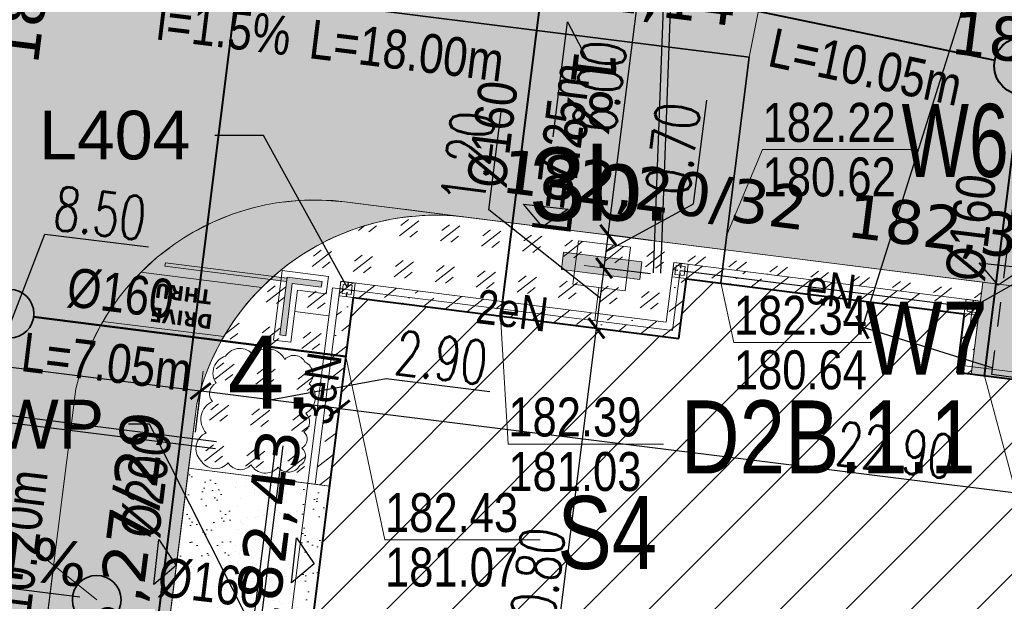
# Model space of a CAD drawing. Header units: millimetres. Extents: x 0 to 6566002, y 0 to 5716629.
# Tile 72 of 99: x 6564844 to 6564864, y 5715929 to 5715941. Entities that reach past the tile are written whole.
import ezdxf
from ezdxf import colors
from ezdxf.entities.mleader import LeaderData, LeaderLine
from ezdxf.enums import TextEntityAlignment as Align
from ezdxf.math import Vec2, Vec3

# ---------------------------------------------------------------- set-up
doc = ezdxf.new("R2010")
doc.units = ezdxf.units.MM
for name, pattern in [('ACAD_ISO04W100', [30, 24, -3, 0, -3]), ('CIĄGŁA', [0]), ('CONTINOUS', [0]), ('DASHED', [19.05, 12.7, -6.35]), ('HIDDEN', [9.525, 6.35, -3.175]), ('mapa_dcp_ost$0$L_0_03', [1, 0.5, -0.5])]:
    doc.linetypes.add(name, pattern=pattern)
for name, color, linetype, lineweight, true_color in [('!! KFC - IS-KS', 7, 'Continuous', 50, 0x753b00), ('!! KFC - IS-KS-STUDNIE', 7, 'CIĄGŁA', 35, 0x753b00), ('!! KFC - IS-KT-STUDNIE', 7, 'CIĄGŁA', 35, 0xfa7d00), ('pr_plytki dla niewidomych', 7, 'Continuous', 0, 0x7f007f)]:
    doc.layers.add(name, color=color, linetype=linetype, lineweight=lineweight, true_color=true_color)
doc.layers.add('!! KFC - IS-woda', color=160, linetype='Continuous')
doc.layers.add('E-sieci_en_txt', color=10, linetype='Continuous')
for name, color, linetype, lineweight in [('!IS-KD_OPIS', 64, 'Continuous', 13), ('!IS-KS_OPIS RZĘDNYCH ET.2', 36, 'CONTINOUS', 9), ('!IS-W-OPIS RZĘDNYCH', 160, 'Continuous', 13), ('E-rys_sieci_nn_Amrest', 10, 'Continuous', 18), ('IS-KD', 64, 'kd_LINE', 40), ('MBC_budynki', 70, 'Continuous', 40), ('MBC_krawezniki', 42, 'Continuous', 20), ('MBC_obszary', 143, 'Continuous', 5), ('MBC_opisy', 255, 'Continuous', 13), ('MBC_oprawy_zew', 12, 'Continuous', 15), ('MBC_oprawy_zew_opisy', 12, 'Continuous', 15), ('MBC_symbole', 255, 'Continuous', 13), ('MBC_szraf', 143, 'Continuous', 15), ('MBC_sztafaz', 36, 'Continuous', 15), ('MBC_sztafaz_opisy', 36, 'Continuous', 15), ('MBC_widok_cienka', 54, 'Continuous', 5), ('MBC_wymiar_ogolne', 133, 'Continuous', 13), ('pr_rzędne', 5, 'Continuous', 25), ('ps_obrzeze', 218, 'Continuous', 13), ('WZ PRZEPUSTY_nawadnianie', 150, 'Continuous', 25), ('WZ_proj_krzewy', 94, 'Continuous', 20)]:
    doc.layers.add(name, color=color, linetype=linetype, lineweight=lineweight)
doc.styles.add('Arial 5', font='arial.ttf', dxfattribs={"height": 1})
doc.styles.add('HB', font='isocpeui.ttf')
doc.styles.add('MtXpl_Arial_Narrow', font='ARIALN.TTF')
doc.styles.add('SIMPLEX', font='simplex.shx', dxfattribs={"width": 0.7})
doc.styles.get("Standard").update_dxf_attribs({"font": 'arial.ttf'})
doc.styles.add('Style-Verdana', font='verdana.ttf')
doc.styles.add('Zwykły 500', font='simplex.shx', dxfattribs={"width": 0.7, "height": 100})
doc.linetypes.add('kd_LINE', pattern='A,12.7,-5.08,["kd",HB,S=2.54,R=0,X=-3.5,Y=-1.27],-2.35', length=20.13)
doc.dimstyles.new('maadST', dxfattribs={"dimscale": 0.0075, "dimtxt": 120, "dimasz": 1, "dimexe": 0.25, "dimexo": 100, "dimgap": 15, "dimtad": 1, "dimrnd": 0.1, "dimzin": 0, "dimdsep": 46, "dimtxsty": 'SIMPLEX', "dimblk": 'MaadTick', "dimcen": 0, "dimdle": 0.2, "dimclrd": 256, "dimclre": 256, "dimclrt": 256, "dimadec": 0, "dimazin": 0, "dimtfac": 1, "dimtmove": 1, "dimatfit": 3, "dimldrblk": 'INTEGRAL', "dimfxl": 1, "dimtolj": 1, "dimtzin": 0, "dimarcsym": 0})
pattern_1 = [(217.5, (0, 0), (0.01600031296, -0.48941323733), [0, -0.38608, 0, -0.4318, 0, -0.41275]), (187.5, (0, 0), (-0.44952328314, -0.71682510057), [0, -0.20828, 0, -0.34798, 0, -0.13335]), (147.5, (0.3124, -4e-17), (-0.790992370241, -0.001437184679), [0, -0.127, 0, -0.4572, 0, -0.5969]), (137.5, (0.3124, -4e-17), (-0.76355645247, -0.222929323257), [0, -0.0635, 0, -0.29972, 0, -0.3429])]
pattern_2 = [(217.8154, (6564851.5972, 5715920.57143), (-0.841866, 0.1061225), [0.5, -0.7]), (217.8154, (6564851.38676, 5715920.59797), (-0.841866, 0.1061225), [0.2, -1]), (217.8154, (6564851.5707, 5715920.36097), (-0.841866, 0.1061225), [0.2, -1])]

# ---------------------------------------------------------------- blocks, each defined once
blk = doc.blocks.new('L404 Inground LED')
at = {"color": 0}
for points in [[(-41.25, -41.25), (0, -41.25), (0, 0), (-41.25, 0)], [(-33.75, -33.75), (-7.5, -33.75), (-7.5, -7.5), (-33.75, -7.5)]]:
    blk.add_lwpolyline(points, close=True, dxfattribs=at)
at = {"layer": 'Defpoints', "linetype": 'ACAD_ISO04W100', "ltscale": 0.1}
for p, q in [((-40.95, -20.625), (-0.3, -20.625)), ((-20.625, -0.3), (-20.625, -40.95))]:
    blk.add_line(p, q, dxfattribs=at)
blk = doc.blocks.new('A$C7C944D28')
at = {"lineweight": -2}
h = blk.add_hatch(color=0, dxfattribs=at)
h.paths.add_polyline_path([(-1.1, -0.1), (-1.1, -0.2), (-0.2, -0.2), (-0.2, -0.7), (-0.1, -0.7), (-0.1, -0.1)])
h.paths.add_polyline_path([(-0.18, -0.1), (-0.12, -0.1), (-0.12, 2), (-0.18, 2)])
at = {"color": 0, "lineweight": -2}
for points in [[(-0.18, -0.1), (-0.12, -0.1), (-0.12, 2), (-0.18, 2)], [(-1.1, -0.1), (-1.1, -0.2), (-0.2, -0.2), (-0.2, -0.7), (-0.1, -0.7), (-0.1, -0.1)]]:
    blk.add_lwpolyline(points, close=True, dxfattribs=at)
at = {"color": 0, "linetype": 'HIDDEN', "lineweight": -2, "ltscale": 0.8}
blk.add_lwpolyline([(-1.2, 0), (-1.2, -0.3), (-0.3, -0.3), (-0.3, -0.8), (0, -0.8), (0, 0), (-1.2, 0)], dxfattribs=at)
blk = doc.blocks.new('A$C49D04D99')
at = {"lineweight": -2}
h = blk.add_hatch(color=0, dxfattribs=at)
h.paths.add_polyline_path([(-0.45, -0.093), (0.45, -0.093), (0.45, 0.107), (-0.45, 0.107)])
edge = h.paths.add_edge_path(flags=16)
edge.add_arc((0, 0.007), 0.02, 0, 360)
at = {"color": 0, "linetype": 'HIDDEN', "lineweight": -2, "ltscale": 0.8}
blk.add_lwpolyline([(-0.3, -0.243), (0.3, -0.243), (0.3, 0.257), (-0.3, 0.257)], close=True, dxfattribs=at)
at = {"color": 0, "lineweight": -2}
blk.add_lwpolyline([(-0.45, -0.093), (0.45, -0.093), (0.45, 0.107), (-0.45, 0.107)], close=True, dxfattribs=at)
at = {"color": 0}
blk.add_circle((0, 0.007), 0.02, dxfattribs=at)
blk = doc.blocks.new('_None')
blk = doc.blocks.new('MaadTick')
at = {"color": 0}
blk.add_line((0, -54.8), (0, 54.8), dxfattribs=at)
at = {"color": 0, "const_width": 7.5}
blk.add_lwpolyline([(25, 25), (-25, -25)], dxfattribs=at)
blk = doc.blocks.new('*D48')
at = {"layer": 'Defpoints', "color": 0, "transparency": 16777216}
for p in [(6564850.589, 5715935.202), (6564873.283, 5715932.372), (6564873, 5715930.097)]:
    blk.add_point(p, dxfattribs=at)
at = {"layer": 'MBC_wymiar_ogolne', "lineweight": -2, "transparency": 16777216}
for p, q in [((6564850.496, 5715934.458), (6564850.305, 5715932.925)), ((6564850.313, 5715932.926), (6564872.992, 5715930.098)), ((6564873.191, 5715931.628), (6564872.999, 5715930.095))]:
    blk.add_line(p, q, dxfattribs=at)
at = {"layer": 'MBC_wymiar_ogolne', "lineweight": -2, "transparency": 16777216, "xscale": 0.0075, "yscale": 0.0075, "zscale": 0.0075}
for p, rotation in [((6564850.305, 5715932.927), 172.8905592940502), ((6564873, 5715930.097), 352.8905592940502)]:
    blk.add_blockref('MaadTick', p, dxfattribs=dict(at, rotation=rotation))
at = {"layer": 'MBC_wymiar_ogolne', "transparency": 16777216, "insert": (6564861.722, 5715932.07), "char_height": 0.9, "attachment_point": 5, "rotation": 352.8906, "style": 'SIMPLEX'}
blk.add_mtext('\\A1;22.90', dxfattribs=at)
blk = doc.blocks.new('_Integral')
at = {"color": 0, "linetype": 'ByBlock', "lineweight": -2}
for centre, start, end in [((0.4, -0.1), 102, 168), ((-0.4, 0.1), 282, 348)]:
    blk.add_arc(centre, 0.454, start, end, dxfattribs=at)
blk = doc.blocks.new('*D58')
at = {"layer": 'Defpoints', "color": 0, "transparency": 16777216}
for p in [(6564855.581, 5715934.573), (6564857.276, 5715934.359), (6564852.131, 5715924.082)]:
    blk.add_point(p, dxfattribs=at)
at = {"layer": 'MBC_wymiar_ogolne', "lineweight": -2, "transparency": 16777216}
for p, q in [((6564854.227, 5715923.826), (6564855.58, 5715934.566)), ((6564856.532, 5715934.453), (6564855.579, 5715934.573)), ((6564852.875, 5715923.989), (6564854.227, 5715923.818))]:
    blk.add_line(p, q, dxfattribs=at)
at = {"layer": 'MBC_wymiar_ogolne', "lineweight": -2, "transparency": 16777216, "xscale": 0.0075, "yscale": 0.0075, "zscale": 0.0075}
for p, rotation in [((6564855.581, 5715934.573), 82.81540142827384), ((6564854.226, 5715923.818), 262.8154014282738)]:
    blk.add_blockref('MaadTick', p, dxfattribs=dict(at, rotation=rotation))
at = {"layer": 'MBC_wymiar_ogolne', "transparency": 16777216, "insert": (6564854.345, 5715929.266), "char_height": 0.9, "attachment_point": 5, "rotation": 82.8154, "style": 'SIMPLEX'}
blk.add_mtext('\\A1;10.80', dxfattribs=at)
blk = doc.blocks.new('*D59')
at = {"layer": 'Defpoints', "color": 0, "transparency": 16777216}
for p in [(6564855.737, 5715935.808), (6564857.432, 5715935.594), (6564857.276, 5715934.359)]:
    blk.add_point(p, dxfattribs=at)
at = {"layer": 'MBC_wymiar_ogolne', "lineweight": -2, "transparency": 16777216}
for p, q in [((6564853.373, 5715937.007), (6564853.627, 5715939.016)), ((6564855.659, 5715935.19), (6564853.373, 5715937.007)), ((6564855.582, 5715934.581), (6564855.736, 5715935.8)), ((6564856.688, 5715935.688), (6564855.735, 5715935.808)), ((6564856.532, 5715934.453), (6564855.579, 5715934.573))]:
    blk.add_line(p, q, dxfattribs=at)
at = {"layer": 'MBC_wymiar_ogolne', "lineweight": -2, "transparency": 16777216, "xscale": 0.0075, "yscale": 0.0075, "zscale": 0.0075}
for p, rotation in [((6564855.737, 5715935.808), 82.81540142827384), ((6564855.581, 5715934.573), 262.8154014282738)]:
    blk.add_blockref('MaadTick', p, dxfattribs=dict(at, rotation=rotation))
at = {"layer": 'MBC_wymiar_ogolne', "transparency": 16777216, "insert": (6564852.942, 5715938.082), "char_height": 0.9, "attachment_point": 5, "rotation": 82.8154, "style": 'SIMPLEX'}
blk.add_mtext('\\A1;1.20', dxfattribs=at)
blk = doc.blocks.new('*D60')
at = {"layer": 'Defpoints', "color": 0, "transparency": 16777216}
for p in [(6564855.823, 5715936.488), (6564857.435, 5715936.285), (6564857.432, 5715935.594)]:
    blk.add_point(p, dxfattribs=at)
at = {"layer": 'MBC_wymiar_ogolne', "lineweight": -2, "transparency": 16777216}
for p, q in [((6564857.577, 5715937.126), (6564857.846, 5715939.255)), ((6564855.78, 5715936.148), (6564857.577, 5715937.126)), ((6564855.738, 5715935.815), (6564855.822, 5715936.481)), ((6564856.691, 5715936.378), (6564855.821, 5715936.488)), ((6564856.688, 5715935.688), (6564855.735, 5715935.808))]:
    blk.add_line(p, q, dxfattribs=at)
at = {"layer": 'MBC_wymiar_ogolne', "lineweight": -2, "transparency": 16777216, "xscale": 0.0075, "yscale": 0.0075, "zscale": 0.0075}
for p, rotation in [((6564855.823, 5715936.488), 82.81540142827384), ((6564855.737, 5715935.808), 262.8154014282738)]:
    blk.add_blockref('MaadTick', p, dxfattribs=dict(at, rotation=rotation))
at = {"layer": 'MBC_wymiar_ogolne', "transparency": 16777216, "insert": (6564857.153, 5715938.261), "char_height": 0.9, "attachment_point": 5, "rotation": 82.8154, "style": 'SIMPLEX'}
blk.add_mtext('\\A1;0.70', dxfattribs=at)
blk = doc.blocks.new('*D61')
at = {"layer": 'Defpoints', "color": 0, "transparency": 16777216}
for p in [(6564855.133, 5715942.622), (6564856.573, 5715942.441), (6564857.435, 5715936.285)]:
    blk.add_point(p, dxfattribs=at)
at = {"layer": 'MBC_wymiar_ogolne', "lineweight": -2, "transparency": 16777216}
for p, q in [((6564855.824, 5715936.495), (6564856.572, 5715942.433)), ((6564855.877, 5715942.529), (6564856.575, 5715942.441)), ((6564856.691, 5715936.378), (6564855.821, 5715936.488))]:
    blk.add_line(p, q, dxfattribs=at)
at = {"layer": 'MBC_wymiar_ogolne', "lineweight": -2, "transparency": 16777216, "xscale": 0.0075, "yscale": 0.0075, "zscale": 0.0075}
for p, rotation in [((6564856.573, 5715942.441), 82.81540142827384), ((6564855.823, 5715936.488), 262.8154014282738)]:
    blk.add_blockref('MaadTick', p, dxfattribs=dict(at, rotation=rotation))
at = {"layer": 'MBC_wymiar_ogolne', "transparency": 16777216, "insert": (6564855.64, 5715939.535), "char_height": 0.9, "attachment_point": 5, "rotation": 82.8154, "style": 'SIMPLEX'}
blk.add_mtext('\\A1;6.00', dxfattribs=at)
blk = doc.blocks.new('*D75')
at = {"layer": 'Defpoints', "color": 0, "transparency": 16777216}
for p in [(6564850.589, 5715935.202), (6564847.452, 5715933.283), (6564847.254, 5715931.692)]:
    blk.add_point(p, dxfattribs=at)
at = {"layer": 'MBC_wymiar_ogolne', "lineweight": -2, "transparency": 16777216}
for p, q in [((6564850.496, 5715934.458), (6564850.305, 5715932.925)), ((6564848.879, 5715933.105), (6564851.263, 5715933.542)), ((6564851.263, 5715933.542), (6564853.392, 5715933.276)), ((6564847.347, 5715932.436), (6564847.452, 5715933.285)), ((6564850.298, 5715932.928), (6564847.46, 5715933.282))]:
    blk.add_line(p, q, dxfattribs=at)
at = {"layer": 'MBC_wymiar_ogolne', "lineweight": -2, "transparency": 16777216, "xscale": 0.0075, "yscale": 0.0075, "zscale": 0.0075}
for p, rotation in [((6564847.452, 5715933.283), 172.8905592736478), ((6564850.305, 5715932.927), 352.8905592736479)]:
    blk.add_blockref('MaadTick', p, dxfattribs=dict(at, rotation=rotation))
at = {"layer": 'MBC_wymiar_ogolne', "transparency": 16777216, "insert": (6564852.397, 5715933.967), "char_height": 0.9, "attachment_point": 5, "rotation": 352.8906, "style": 'SIMPLEX'}
blk.add_mtext('\\A1;2.90', dxfattribs=at)
blk = doc.blocks.new('*D76')
at = {"layer": 'Defpoints', "color": 0, "transparency": 16777216}
for p in [(6564838.969, 5715934.341), (6564838.868, 5715933.53), (6564847.254, 5715931.692)]:
    blk.add_point(p, dxfattribs=at)
at = {"layer": 'MBC_wymiar_ogolne', "lineweight": -2, "transparency": 16777216}
for p, q in [((6564843.211, 5715933.812), (6564844.254, 5715936.507)), ((6564844.254, 5715936.507), (6564846.382, 5715936.242)), ((6564838.961, 5715934.275), (6564838.969, 5715934.343)), ((6564847.445, 5715933.284), (6564838.977, 5715934.34)), ((6564847.347, 5715932.436), (6564847.452, 5715933.285))]:
    blk.add_line(p, q, dxfattribs=at)
at = {"layer": 'MBC_wymiar_ogolne', "lineweight": -2, "transparency": 16777216, "xscale": 0.0075, "yscale": 0.0075, "zscale": 0.0075}
for p, rotation in [((6564838.969, 5715934.341), 172.8905592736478), ((6564847.452, 5715933.283), 352.8905592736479)]:
    blk.add_blockref('MaadTick', p, dxfattribs=dict(at, rotation=rotation))
at = {"layer": 'MBC_wymiar_ogolne', "transparency": 16777216, "insert": (6564845.388, 5715936.933), "char_height": 0.9, "attachment_point": 5, "rotation": 352.8906, "style": 'SIMPLEX'}
blk.add_mtext('\\A1;8.50', dxfattribs=at)
blk = doc.blocks.new('*D99')
at = {"layer": 'Defpoints', "color": 0, "transparency": 16777216}
for p in [(6564877.88, 5715976.29), (6564861.043, 5715934.595), (6564864.443, 5715933.527)]:
    blk.add_point(p, dxfattribs=at)
at = {"layer": 'MBC_wymiar_ogolne', "lineweight": -2, "transparency": 16777216}
for p, q in [((6564874.477, 5715977.351), (6564861.045, 5715934.602)), ((6564877.164, 5715976.515), (6564874.477, 5715977.359)), ((6564863.728, 5715933.751), (6564861.041, 5715934.596))]:
    blk.add_line(p, q, dxfattribs=at)
at = {"layer": 'MBC_wymiar_ogolne', "lineweight": -2, "transparency": 16777216, "xscale": 0.0075, "yscale": 0.0075, "zscale": 0.0075}
for p, rotation in [((6564874.479, 5715977.359), 72.5568132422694), ((6564861.043, 5715934.595), 252.5568132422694)]:
    blk.add_blockref('MaadTick', p, dxfattribs=dict(at, rotation=rotation))
at = {"layer": 'MBC_wymiar_ogolne', "transparency": 16777216, "insert": (6564867.224, 5715956.145), "char_height": 0.9, "attachment_point": 5, "rotation": 72.5568, "style": 'SIMPLEX'}
blk.add_mtext('\\A1;44.80', dxfattribs=at)

msp = doc.modelspace()

# ---------------------------------------------------------------- hatches: boundary and pattern name
at = {"layer": 'MBC_szraf'}
h = msp.add_hatch(dxfattribs=at)
h.set_pattern_fill('GOST_GLASS', color=64, scale=0.1, angle=180)
h.set_pattern_definition(pattern_2)
h.paths.add_polyline_path([(6564879.763, 5715911.175), (6564879.481, 5715908.937), (6564891.437, 5715909.385), (6564891.628, 5715911), (6564886.668, 5715911.625), (6564886.504, 5715910.325)])
h.paths.add_polyline_path([(6564846.159, 5715915.411), (6564845.659, 5715911.442), (6564868.704, 5715908.537), (6564877.253, 5715908.854), (6564877.58, 5715911.45)])
edge = h.paths.add_edge_path()
edge.add_line((6564839.417, 5715917.894), (6564837.249, 5715920.687))
edge.add_line((6564837.249, 5715920.687), (6564839.5, 5715938.545))
edge.add_line((6564839.5, 5715938.545), (6564842.293, 5715940.713))
edge.add_line((6564842.293, 5715940.713), (6564843.356, 5715949.146))
edge.add_line((6564843.356, 5715949.146), (6564840.213, 5715949.543))
edge.add_arc((6564851.909, 5715940.301), 14.906, 141.6866, 144.249)
edge.add_line((6564839.811, 5715949.011), (6564835.241, 5715912.756))
edge.add_line((6564835.241, 5715912.756), (6564838.714, 5715912.318))
edge.add_line((6564838.714, 5715912.318), (6564839.417, 5715917.894))
edge = h.paths.add_edge_path()
edge.add_line((6564855.758, 5715947.583), (6564855.133, 5715942.622))
edge.add_arc((6564855.758, 5715947.583), 5, 262.8154, 352.8154)
edge.add_line((6564860.719, 5715946.958), (6564855.758, 5715947.583))
edge = h.paths.add_edge_path()
edge.add_arc((6564856.033, 5715949.766), 5, 13.9156, 82.8154)
edge.add_line((6564856.659, 5715954.727), (6564853.848, 5715955.081))
edge.add_arc((6564851.909, 5715940.301), 14.906, 82.5263, 121.066)
edge.add_line((6564844.217, 5715953.07), (6564860.887, 5715950.968))
at = {"layer": 'MBC_szraf', "true_color": 0x636466, "transparency": 33554687}
h = msp.add_hatch(dxfattribs=at)
h.set_pattern_fill('DOTS', color=251, scale=0.3)
edge = h.paths.add_edge_path()
edge.add_line((6564890.021, 5715938.225), (6564890.646, 5715943.185))
edge.add_line((6564890.646, 5715943.185), (6564890.921, 5715945.368))
edge.add_arc((6564895.882, 5715944.743), 5, 82.8154, 172.8154, ccw=False)
edge.add_line((6564896.507, 5715949.703), (6564887.889, 5715950.79))
edge.add_arc((6564887.82, 5715950.295), 0.5, -29.8834, 82.0755, ccw=False)
edge.add_arc((6564895.911, 5715944.735), 9.319, 145.2621, 172.7932)
edge.add_line((6564886.666, 5715945.904), (6564886.391, 5715943.722))
edge.add_arc((6564881.43, 5715944.347), 5, 262.8154, 352.8154, ccw=False)
edge.add_line((6564880.805, 5715939.386), (6564866.716, 5715941.162))
edge.add_line((6564866.716, 5715941.162), (6564864.335, 5715941.462))
edge.add_line((6564864.335, 5715941.462), (6564865.235, 5715948.606))
edge.add_arc((6564856.033, 5715949.766), 9.275, 352.8154, 380.2166)
edge.add_arc((6564865.206, 5715953.144), 0.5, 82.7802, 200.2166, ccw=False)
edge.add_line((6564865.269, 5715953.64), (6564856.659, 5715954.727))
edge.add_arc((6564856.033, 5715949.766), 5, -7.1846, 82.8154, ccw=False)
edge.add_line((6564860.994, 5715949.141), (6564860.719, 5715946.958))
edge.add_arc((6564855.758, 5715947.583), 5, 262.8154, 352.8154, ccw=False)
edge.add_line((6564855.133, 5715942.622), (6564842.731, 5715944.186))
edge.add_line((6564842.731, 5715944.186), (6564842.293, 5715940.713))
edge.add_line((6564842.293, 5715940.713), (6564839.417, 5715917.894))
edge.add_line((6564839.417, 5715917.894), (6564839.214, 5715916.287))
edge.add_line((6564839.214, 5715916.287), (6564846.159, 5715915.411))
edge.add_line((6564846.159, 5715915.411), (6564877.58, 5715911.45))
edge.add_line((6564877.58, 5715911.45), (6564879.763, 5715911.175))
edge.add_line((6564879.763, 5715911.175), (6564886.504, 5715910.325))
edge.add_line((6564886.504, 5715910.325), (6564886.668, 5715911.625))
edge.add_line((6564886.668, 5715911.625), (6564887.918, 5715921.547))
edge.add_line((6564887.918, 5715921.547), (6564888.031, 5715922.439))
edge.add_line((6564888.031, 5715922.439), (6564888.343, 5715924.92))
edge.add_line((6564888.343, 5715924.92), (6564888.457, 5715925.823))
edge.add_line((6564888.457, 5715925.823), (6564890.021, 5715938.225))
edge = h.paths.add_edge_path(flags=16)
edge.add_line((6564877.569, 5715933.747), (6564850.414, 5715937.17))
edge.add_arc((6564849.801, 5715932.158), 5.049, 83.0282, 166.577)
edge.add_line((6564844.89, 5715933.33), (6564844.062, 5715926.762))
edge.add_arc((6564851.503, 5715925.824), 7.5, 172.8154, 262.8154)
edge.add_line((6564850.565, 5715918.383), (6564876.53, 5715915.11))
edge.add_arc((6564877.155, 5715920.071), 5, 262.8154, 352.8154)
edge.add_line((6564882.116, 5715919.446), (6564883.257, 5715928.494))
edge.add_arc((6564878.209, 5715928.577), 5.049, 359.0538, 442.6026)
edge.add_arc((6564856.328, 5715760.048), 174.992, 82.60258, 83.02822)
edge = h.paths.add_edge_path()
edge.add_line((6564900.184, 5715949.24), (6564899.872, 5715946.76))
edge.add_arc((6564897.391, 5715947.072), 2.5, 352.8154, 442.8133)
edge.add_line((6564897.704, 5715949.553), (6564900.184, 5715949.24))
at = {"layer": 'MBC_szraf', "transparency": 33554559}
h = msp.add_hatch(dxfattribs=at)
h.set_pattern_fill('AR-SAND', color=210, scale=0.01, angle=180)
h.set_pattern_definition(pattern_1)
h.paths.add_polyline_path([(6564881.43, 5715944.347), (6564867.143, 5715946.148), (6564866.518, 5715941.187), (6564880.805, 5715939.386)])
h.paths.add_polyline_path([(6564842.293, 5715940.713), (6564839.5, 5715938.545), (6564837.249, 5715920.687), (6564839.417, 5715917.894)])
h.paths.add_polyline_path([(6564855.758, 5715947.583), (6564843.356, 5715949.146), (6564842.731, 5715944.186), (6564855.133, 5715942.622)])
edge = h.paths.add_edge_path()
edge.add_line((6564852.894, 5715936.857), (6564850.414, 5715937.17))
edge.add_arc((6564849.801, 5715932.158), 5.049, 83.0282, 166.577)
edge.add_line((6564844.89, 5715933.33), (6564844.062, 5715926.762))
edge.add_arc((6564851.503, 5715925.824), 7.5, 172.8154, 262.8154)
edge.add_line((6564850.565, 5715918.383), (6564873.97, 5715915.433))
edge.add_line((6564873.97, 5715915.433), (6564871.803, 5715918.226))
edge.add_line((6564871.803, 5715918.226), (6564850.878, 5715920.864))
edge.add_arc((6564851.503, 5715925.824), 5, 172.8154, 262.8154, ccw=False)
edge.add_line((6564846.543, 5715926.45), (6564847.371, 5715933.018))
edge.add_arc((6564852.281, 5715931.846), 5.049, 83.0282, 166.577, ccw=False)
at = {"layer": 'MBC_szraf'}
h = msp.add_hatch(dxfattribs=at)
h.set_pattern_fill('GOST_GLASS', color=64, scale=0.1, angle=180)
h.set_pattern_definition(pattern_2)
edge = h.paths.add_edge_path()
edge.add_line((6564846.616, 5715924.767), (6564848.935, 5715924.475))
edge.add_line((6564848.935, 5715924.475), (6564849.391, 5715928.096))
edge.add_line((6564849.391, 5715928.096), (6564846.792, 5715928.424))
edge.add_line((6564846.792, 5715928.424), (6564846.543, 5715926.45))
edge.add_arc((6564851.503, 5715925.824), 5, 172.8154, 192.2056)
edge = h.paths.add_edge_path()
edge.add_line((6564850.329, 5715935.538), (6564849.804, 5715931.371))
edge.add_line((6564849.804, 5715931.371), (6564847.204, 5715931.698))
edge.add_line((6564847.204, 5715931.698), (6564847.371, 5715933.018))
edge.add_arc((6564852.281, 5715931.846), 5.049, 129.1148, 166.577, ccw=False)
edge.add_arc((6564852.281, 5715931.846), 5.049, 83.0282, 129.1148, ccw=False)
edge.add_line((6564852.894, 5715936.857), (6564863.515, 5715935.518))
edge.add_line((6564863.515, 5715935.518), (6564863.466, 5715935.131))
edge.add_line((6564863.466, 5715935.131), (6564857.171, 5715935.925))
edge.add_line((6564857.171, 5715935.925), (6564857.016, 5715934.695))
edge.add_line((6564857.016, 5715934.695), (6564850.329, 5715935.538))
edge = h.paths.add_edge_path()
edge.add_arc((6564878.209, 5715928.577), 5.049, -0.9462, 82.6026, ccw=False)
edge.add_line((6564883.257, 5715928.494), (6564882.893, 5715925.607))
edge.add_line((6564882.893, 5715925.607), (6564881.404, 5715925.795))
edge.add_line((6564881.404, 5715925.795), (6564882.099, 5715931.301))
edge.add_line((6564882.099, 5715931.301), (6564877.336, 5715931.901))
edge.add_line((6564877.336, 5715931.901), (6564877.569, 5715933.747))
edge.add_line((6564877.569, 5715933.747), (6564878.859, 5715933.584))
edge = h.paths.add_edge_path()
edge.add_line((6564882.58, 5715923.127), (6564881.092, 5715923.314))
edge.add_line((6564881.092, 5715923.314), (6564880.181, 5715916.091))
edge.add_arc((6564877.155, 5715920.071), 5, 307.2424, 352.8154)
edge.add_line((6564882.116, 5715919.446), (6564882.58, 5715923.127))
edge = h.paths.add_edge_path()
edge.add_line((6564878.047, 5715915.151), (6564878.488, 5715918.653))
edge.add_line((6564878.488, 5715918.653), (6564874.44, 5715919.163))
edge.add_line((6564874.44, 5715919.163), (6564873.97, 5715915.433))
edge.add_line((6564873.97, 5715915.433), (6564876.53, 5715915.11))
edge.add_arc((6564877.155, 5715920.071), 5, 262.8154, 280.273)
at = {"layer": 'MBC_szraf', "true_color": 0xeba733}
h = msp.add_hatch(dxfattribs=at)
h.set_pattern_fill('ANSI36', color=40, scale=0.1, angle=180)
h.set_pattern_definition([(217.8154, (6564846.9008, 5715812.4801), (-0.2442729, -0.5914864), [0.79375, -0.15875, 0, -0.15875])])
h.paths.add_polyline_path([(6564863.466, 5715935.131), (6564863.278, 5715933.633), (6564862.98, 5715933.671), (6564863.131, 5715934.871), (6564857.431, 5715935.59), (6564857.276, 5715934.359), (6564850.589, 5715935.202), (6564850.101, 5715931.333), (6564849.804, 5715931.371), (6564850.329, 5715935.538), (6564857.016, 5715934.695), (6564857.171, 5715935.925)])
at = {"layer": 'MBC_szraf'}
h = msp.add_hatch(dxfattribs=at)
h.set_pattern_fill('ANSI31', color=251, scale=0.3, angle=180)
h.paths.add_polyline_path([(6564857.276, 5715934.359), (6564857.431, 5715935.59), (6564863.131, 5715934.871), (6564862.98, 5715933.671), (6564873.283, 5715932.372), (6564871.542, 5715918.561), (6564851.749, 5715921.056), (6564852.131, 5715924.082), (6564849.233, 5715924.447), (6564850.589, 5715935.202)])
h = msp.add_hatch(dxfattribs=at)
h.set_pattern_fill('AR-SAND', color=12, scale=0.01, angle=180)
h.set_pattern_definition([(210.3154, (6564851.59722, 5715920.57143), (-0.0453345, -0.4875716), [0, -0.38608, 0, -0.4318, 0, -0.41275]), (180.3154, (6564851.5972, 5715920.57143), (-0.535645, -0.654977), [0, -0.20828, 0, -0.34798, 0, -0.13335]), (140.3154, (6564851.9072, 5715920.53236), (-0.7849615, 0.097501), [0, -0.127, 0, -0.4572, 0, -0.5969]), (130.3154, (6564851.9072, 5715920.53236), (-0.785442, -0.125684), [0, -0.0635, 0, -0.29972, 0, -0.3429])])
edge = h.paths.add_edge_path()
edge.add_line((6564877.569, 5715933.747), (6564863.515, 5715935.518))
edge.add_line((6564863.515, 5715935.518), (6564863.278, 5715933.633))
edge.add_line((6564863.278, 5715933.633), (6564865.974, 5715933.293))
edge.add_line((6564865.974, 5715933.293), (6564866.011, 5715933.591))
edge.add_line((6564866.011, 5715933.591), (6564873.619, 5715932.632))
edge.add_line((6564873.619, 5715932.632), (6564872.954, 5715927.364))
edge.add_line((6564872.954, 5715927.364), (6564872.657, 5715927.401))
edge.add_line((6564872.657, 5715927.401), (6564872.344, 5715924.921))
edge.add_line((6564872.344, 5715924.921), (6564872.642, 5715924.883))
edge.add_line((6564872.642, 5715924.883), (6564871.803, 5715918.226))
edge.add_line((6564871.803, 5715918.226), (6564873.97, 5715915.433))
edge.add_line((6564873.97, 5715915.433), (6564874.44, 5715919.163))
edge.add_line((6564874.44, 5715919.163), (6564878.488, 5715918.653))
edge.add_line((6564878.488, 5715918.653), (6564878.047, 5715915.151))
edge.add_arc((6564877.155, 5715920.071), 5, 280.273, 307.2424)
edge.add_line((6564880.181, 5715916.091), (6564881.092, 5715923.314))
edge.add_line((6564881.092, 5715923.314), (6564882.58, 5715923.127))
edge.add_line((6564882.58, 5715923.127), (6564882.893, 5715925.607))
edge.add_line((6564882.893, 5715925.607), (6564881.404, 5715925.795))
edge.add_line((6564881.404, 5715925.795), (6564882.099, 5715931.301))
edge.add_line((6564882.099, 5715931.301), (6564877.336, 5715931.901))
edge.add_line((6564877.336, 5715931.901), (6564877.569, 5715933.747))
at = {"layer": 'MBC_szraf', "transparency": 33554559}
h = msp.add_hatch(dxfattribs=at)
h.set_pattern_fill('AR-SAND', color=210, scale=0.01, angle=180)
h.set_pattern_definition(pattern_1)
h.paths.add_polyline_path([(6564847.204, 5715931.698), (6564850.101, 5715931.333), (6564849.689, 5715928.059), (6564846.792, 5715928.424)])

# ---------------------------------------------------------------- linework, layer by layer
at = {"layer": '!! KFC - IS-KS', "ltscale": 1.9}
msp.add_lwpolyline([(6564844.022, 5715934.808), (6564850.437, 5715933.992)], dxfattribs=at)
at = {"layer": '!! KFC - IS-KS-STUDNIE', "ltscale": 1.9}
msp.add_circle((6564843.526, 5715934.871), 0.5, dxfattribs=at)
at = {"layer": '!! KFC - IS-KT-STUDNIE', "ltscale": 1.9}
msp.add_circle((6564845.317, 5715928.996), 0.5, dxfattribs=at)
at = {"layer": '!! KFC - IS-woda', "lineweight": 35}
for p in [(6564840.865, 5715942.39), (6564858.136, 5715935.511)]:
    msp.add_line(p, (6564858.72, 5715940.141), dxfattribs=at)
at = {"layer": '!IS-KD_OPIS'}
for points in [[(6564853.608, 5715934.822), (6564853.771, 5715932.191), (6564856.957, 5715932.191)], [(6564863.55, 5715933.599), (6564864.249, 5715930.991), (6564867.435, 5715930.991)]]:
    msp.add_lwpolyline(points, dxfattribs=at)
at = {"layer": '!IS-KS_OPIS RZĘDNYCH ET.2'}
for points in [[(6564845.317, 5715928.996), (6564835.874, 5715936.561), (6564832.688, 5715936.561)], [(6564850.437, 5715933.992), (6564851.238, 5715930.228), (6564854.424, 5715930.228)]]:
    msp.add_lwpolyline(points, dxfattribs=at)
at = {"layer": '!IS-W-OPIS RZĘDNYCH'}
for points in [[(6564858.72, 5715940.141), (6564859.171, 5715942.396), (6564862.357, 5715942.396)], [(6564858.26, 5715936.494), (6564858.994, 5715938.241), (6564862.18, 5715938.241)], [(6564858.136, 5715935.511), (6564858.403, 5715934.279), (6564861.229, 5715934.279)]]:
    msp.add_lwpolyline(points, dxfattribs=at)
at = {"layer": 'E-rys_sieci_nn_Amrest'}
for p, q in [((6564857.299, 5715935.76), (6564857.144, 5715934.525)), ((6564863.301, 5715935.003), (6564857.299, 5715935.76)), ((6564848.563, 5715922.737), (6564850.16, 5715935.405)), ((6564850.16, 5715935.405), (6564857.144, 5715934.525)), ((6564855.633, 5715935.41), (6564855.546, 5715934.726)), ((6564849.383, 5715934.92), (6564850.088, 5715934.831)), ((6564863.301, 5715935.003), (6564863.15, 5715933.803)), ((6564873.453, 5715932.504), (6564863.15, 5715933.803))]:
    msp.add_line(p, q, dxfattribs=at)
at = {"layer": 'IS-KD', "linetype": 'ByBlock', "ltscale": 0.3}
for p, q in [((6564855.106, 5715941.874), (6564863.763, 5715940.081)), ((6564863.55, 5715933.599), (6564864.274, 5715939.348, 0))]:
    msp.add_line(p, q, dxfattribs=at)
for points in [[(6564845.205, 5715917.607), (6564848.276, 5715942.173)], [(6564853.615, 5715934.821), (6564854.444, 5715941.4)]]:
    msp.add_lwpolyline(points, dxfattribs=at)
msp.add_circle((6564864.351, 5715939.959), 0.6, dxfattribs=at)
at = {"layer": 'MBC_budynki'}
msp.add_lwpolyline([(6564857.276, 5715934.359), (6564857.431, 5715935.59), (6564863.131, 5715934.871), (6564862.98, 5715933.671), (6564873.283, 5715932.372), (6564871.542, 5715918.561), (6564851.749, 5715921.056), (6564852.131, 5715924.082), (6564849.233, 5715924.447), (6564850.589, 5715935.202)], close=True, dxfattribs=at)
at = {"layer": 'MBC_krawezniki', "color": 160, "linetype": 'DASHED', "ltscale": 0.1}
msp.add_lwpolyline([(6564852.894, 5715936.857), (6564850.414, 5715937.17, 0.381607), (6564844.89, 5715933.33), (6564844.062, 5715926.762, 0.414214), (6564850.565, 5715918.383), (6564873.97, 5715915.433)], format="xyb", dxfattribs=at)
at = {"layer": 'MBC_krawezniki'}
msp.add_lwpolyline([(6564863.515, 5715935.518), (6564852.894, 5715936.857, 0.381607), (6564847.371, 5715933.018), (6564847.204, 5715931.698)], format="xyb", dxfattribs=at)
at = {"layer": 'MBC_krawezniki', "color": 132, "true_color": 0x00cccc}
msp.add_lwpolyline([(6564863.515, 5715935.518), (6564866.211, 5715935.178)], dxfattribs=at)
at = {"layer": 'MBC_krawezniki', "color": 132}
msp.add_lwpolyline([(6564847.204, 5715931.698), (6564846.792, 5715928.424)], dxfattribs=at)
at = {"layer": 'MBC_obszary'}
for points in [[(6564852.894, 5715936.857), (6564850.414, 5715937.17, 0.381607), (6564844.89, 5715933.33), (6564844.062, 5715926.762, 0.414214), (6564850.565, 5715918.383), (6564873.97, 5715915.433), (6564871.803, 5715918.226), (6564850.878, 5715920.864, -0.414214), (6564846.543, 5715926.45), (6564847.371, 5715933.018, -0.381607)], [(6564877.569, 5715933.747), (6564850.414, 5715937.17, 0.381607), (6564844.89, 5715933.33), (6564844.062, 5715926.762, 0.414214), (6564850.565, 5715918.383), (6564876.53, 5715915.11, 0.414214), (6564882.116, 5715919.446), (6564883.257, 5715928.494, 0.381607), (6564878.859, 5715933.584, 0.001857)], [(6564850.329, 5715935.538), (6564849.804, 5715931.371), (6564847.204, 5715931.698), (6564847.371, 5715933.018, -0.164931), (6564849.096, 5715935.763, -0.203846), (6564852.894, 5715936.857), (6564863.515, 5715935.518), (6564863.466, 5715935.131), (6564857.171, 5715935.925), (6564857.016, 5715934.695)], [(6564877.569, 5715933.747), (6564863.515, 5715935.518), (6564863.468, 5715935.141), (6564863.468, 5715935.141), (6564863.278, 5715933.633), (6564865.974, 5715933.293), (6564866.011, 5715933.591), (6564873.619, 5715932.632), (6564872.954, 5715927.364), (6564872.657, 5715927.401), (6564872.344, 5715924.921), (6564872.642, 5715924.883), (6564871.803, 5715918.226), (6564873.97, 5715915.433), (6564874.44, 5715919.163), (6564878.488, 5715918.653), (6564878.047, 5715915.149, 0.118991), (6564880.181, 5715916.091), (6564881.092, 5715923.314), (6564882.58, 5715923.127), (6564882.893, 5715925.607), (6564881.404, 5715925.795), (6564882.099, 5715931.301), (6564877.336, 5715931.901)]]:
    msp.add_lwpolyline(points, format="xyb", close=True, dxfattribs=at)
for points in [[(6564863.466, 5715935.131), (6564863.278, 5715933.633), (6564862.98, 5715933.671), (6564863.131, 5715934.871), (6564857.431, 5715935.59), (6564857.276, 5715934.359), (6564850.589, 5715935.202), (6564850.101, 5715931.333), (6564849.804, 5715931.371), (6564850.329, 5715935.538), (6564857.016, 5715934.695), (6564857.171, 5715935.925)], [(6564847.204, 5715931.698), (6564850.101, 5715931.333), (6564849.689, 5715928.059), (6564846.792, 5715928.424)]]:
    msp.add_lwpolyline(points, close=True, dxfattribs=at)
at = {"layer": 'MBC_symbole', "color": 217, "linetype": 'mapa_dcp_ost$0$L_0_03', "lineweight": 25, "true_color": 0x93278f}
msp.add_lwpolyline([(6564863.699, 5715933.62), (6564865.539, 5715948.215), (6564874.236, 5715947.118), (6564874.905, 5715952.424), (6564876.393, 5715952.233), (6564875.537, 5715945.443), (6564866.84, 5715946.539), (6564865.187, 5715933.433)], close=True, dxfattribs=at)
at = {"layer": 'MBC_widok_cienka'}
for points in [[(6564846.226, 5715935.724), (6564848.707, 5715935.411)], [(6564845.446, 5715934.713), (6564847.927, 5715934.4)]]:
    msp.add_lwpolyline(points, dxfattribs=at)
at = {"layer": 'pr_plytki dla niewidomych', "extrusion": (0, 0, -1)}
msp.add_solid([(-6564866.157, 5715934.747), (-6564863.437, 5715935.09), (-6564866.094, 5715934.251), (-6564863.368, 5715934.595)], dxfattribs=at)
at = {"layer": 'pr_rzędne', "color": 5, "flags": 128}
for points in [[(6564854.691, 5715938.507), (6564854.988, 5715940.865), (6564855.37, 5715940.136)], [(6564844.971, 5715929.049), (6564842.613, 5715929.346), (6564843.343, 5715929.727)]]:
    msp.add_lwpolyline(points, dxfattribs=at)
for points in [[(6564854.472, 5715936.658), (6564854.082, 5715937.122), (6564855.003, 5715937.02), (6564854.472, 5715936.658)], [(6564863.833, 5715935.455), (6564863.442, 5715935.919), (6564864.364, 5715935.817), (6564863.833, 5715935.455)], [(6564846.952, 5715929.7), (6564846.488, 5715929.31), (6564846.591, 5715930.231), (6564846.952, 5715929.7)], [(6564849.785, 5715929.737), (6564849.321, 5715929.347), (6564849.424, 5715930.268), (6564849.785, 5715929.737)]]:
    msp.add_lwpolyline(points, close=True, dxfattribs=at)
at = {"layer": 'ps_obrzeze'}
for p, q in [((6564863.283, 5715933.673), (6564863.515, 5715935.518)), ((6564849.804, 5715931.371), (6564847.204, 5715931.698))]:
    msp.add_line(p, q, dxfattribs=at)
at = {"layer": 'ps_obrzeze', "flags": 128}
msp.add_lwpolyline([(6564863.466, 5715935.131), (6564857.171, 5715935.925), (6564857.016, 5715934.695), (6564850.329, 5715935.538), (6564849.804, 5715931.371), (6564850.101, 5715931.333)], dxfattribs=at)
at = {"layer": 'WZ PRZEPUSTY_nawadnianie'}
for points in [[(6564856.755, 5715935.71), (6564857.044, 5715943.532)], [(6564856.905, 5715935.704), (6564857.194, 5715943.526)], [(6564847.758, 5715932.094), (6564838.333, 5715933.282)], [(6564847.777, 5715932.243), (6564838.352, 5715933.431)], [(6564848.435, 5715927.713), (6564848.998, 5715932.178)], [(6564848.584, 5715927.694), (6564849.146, 5715932.159)]]:
    msp.add_lwpolyline(points, dxfattribs=at)
at = {"layer": 'WZ_proj_krzewy'}
msp.add_lwpolyline([(6564847.452, 5715931.864, 0.520567), (6564848.02, 5715931.812, 0.520567), (6564848.487, 5715931.769, 0.520567), (6564849.044, 5715931.718, 0.520567), (6564849.49, 5715931.752, 0.520567), (6564849.531, 5715932.113, 0.520567), (6564849.569, 5715932.447, 0.520567), (6564849.611, 5715932.826, 0.520567), (6564849.679, 5715933.433, 0.520567), (6564849.596, 5715933.878, 0.520567), (6564849.181, 5715933.934, 0.520567), (6564848.533, 5715934.022, 0.520567), (6564847.965, 5715934, 0.520567), (6564847.774, 5715933.445, 0.520567), (6564847.698, 5715933.071, 0.520567), (6564847.566, 5715932.424, 0.520567)], format="xyb", close=True, dxfattribs=at)

# ---------------------------------------------------------------- block references
at = {"layer": 'MBC_oprawy_zew', "xscale": 0.007163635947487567, "yscale": 0.007163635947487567, "zscale": 0.007163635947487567, "rotation": 352.8154014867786}
for p in [(6564857.464, 5715935.888), (6564850.626, 5715935.496), (6564863.466, 5715935.131)]:
    msp.add_blockref('L404 Inground LED', p, dxfattribs=at)
at = {"layer": 'MBC_sztafaz'}
for name, p, xscale, yscale, zscale, rotation in [('A$C49D04D99', (6564855.69, 5715935.869), 1.8, 1.8, 1.8, 172.8154012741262), ('A$C7C944D28', (6564849.126, 5715935.759), 1.2, 1.2, 1.2, 82.80276311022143)]:
    msp.add_blockref(name, p, dxfattribs=dict(at, xscale=xscale, yscale=yscale, zscale=zscale, rotation=rotation))

# ---------------------------------------------------------------- texts
at = {"layer": '!IS-KD_OPIS', "width": 0.8}
for s, rotation, p in [('L=10.05m', 348, (6564859.069, 5715939.965)), ('L=7.25m', 83, (6564855.04, 5715936.484)), ('%%C160', 83, (6564853.704, 5715937.421)), ('%%C160', 83, (6564863.527, 5715935.504)), ('%%C200', 83, (6564846.591, 5715930.231))]:
    msp.add_text(s, height=0.8, rotation=rotation, dxfattribs=at).set_placement(p)
for s, height, p in [('182.39', 0.8, (6564853.771, 5715932.351)), ('D2B.1.1', 1.5, (6564857.311, 5715931.591)), ('181.03', 0.8, (6564853.771, 5715931.231))]:
    msp.add_text(s, height=height, dxfattribs=at).set_placement(p)
at = {"layer": '!IS-KS_OPIS RZĘDNYCH ET.2', "width": 0.8}
for s, rotation, p in [('%%C160', 353, (6564844.674, 5715935.032)), ('L=7.05m', 353, (6564843.737, 5715933.697)), ('L=10.20m', 83, (6564843.828, 5715927.639)), ('%%C160', 353, (6564846.54, 5715929.081))]:
    msp.add_text(s, height=0.8, rotation=rotation, dxfattribs=at).set_placement(p)
for s, height, p in [('182.43', 0.8, (6564851.238, 5715930.388)), ('S4', 1.5, (6564854.778, 5715929.628)), ('181.07', 0.8, (6564851.238, 5715929.268))]:
    msp.add_text(s, height=height, dxfattribs=at).set_placement(p)
at = {"layer": '!IS-W-OPIS RZĘDNYCH', "width": 0.8}
msp.add_text('i=1.5%', height=0.8, rotation=353, dxfattribs=at).set_placement((6564849.255, 5715940.171), align=Align.RIGHT)
msp.add_text('L=18.00m', height=0.8, rotation=353, dxfattribs=at).set_placement((6564849.652, 5715940.123))
at = {"layer": '!IS-W-OPIS RZĘDNYCH'}
for s, height, width, p in [('182.22', 0.8, 0.8, (6564858.994, 5715938.401)), ('W6', 1.5, 0.7, (6564861.847, 5715937.681)), ('180.62', 0.8, 0.8, (6564858.994, 5715937.281)), ('182.34', 0.8, 0.8, (6564858.403, 5715934.439)), ('W7', 1.5, 0.8, (6564861.103, 5715933.619)), ('180.64', 0.8, 0.8, (6564858.403, 5715933.319))]:
    msp.add_text(s, height=height, dxfattribs=dict(at, width=width)).set_placement(p)
at = {"layer": 'E-rys_sieci_nn_Amrest', "style": 'MtXpl_Arial_Narrow'}
for s, rotation, p in [('eN', 352.8154, (6564860.397, 5715935.371)), ('2eN', 352.8154, (6564853.853, 5715934.94)), ('3eN', 81.6996, (6564849.901, 5715933.339))]:
    msp.add_text(s, height=0.7, rotation=rotation, dxfattribs=at).set_placement(p, align=Align.MIDDLE)
at = {"layer": 'MBC_opisy', "insert": (6564847.819, 5715934.532), "char_height": 0.3, "width": 1.59643, "attachment_point": 1, "rotation": 172.6792, "style": 'Zwykły 500'}
msp.add_mtext('\\pi0.15092;{\\fVerdana|b1|i0|c238|p34;\\W0.91;DRIVE\\P\\pi0.23296;THRU}', dxfattribs=at)
at = {"layer": 'MBC_sztafaz_opisy', "char_height": 1.5, "attachment_point": 1, "style": 'Arial 5'}
for s, insert in [('3b.', (6564854.199, 5715938.284)), ('4.', (6564848.004, 5715934.42))]:
    msp.add_mtext_dynamic_manual_height_columns(s, width=2.04397, gutter_width=1.2, heights=[0], dxfattribs=dict(at, insert=insert))
at = {"layer": 'pr_rzędne', "color": 5, "style": 'Style-Verdana'}
for s, rotation, p in [('182,06', 82.8154, (6564843.212, 5715940.049)), ('182,14', 352.8154, (6564854.245, 5715942.208)), ('182,21/25', 352.8154, (6564862.923, 5715941.115)), ('1%', 262.8154, (6564856.034, 5715940.24)), ('182,20/32', 352.8154, (6564853.708, 5715938.265)), ('182,31/33', 352.8154, (6564860.797, 5715937.348)), ('182,27/29', 82.8154, (6564845.059, 5715926.665)), ('182,43', 82.8154, (6564848.089, 5715928.26)), ('1%', 352.8154, (6564843.238, 5715930.391))]:
    msp.add_text(s, height=0.9, rotation=rotation, dxfattribs=at).set_placement(p, align=Align.TOP_LEFT)

# ---------------------------------------------------------------- dimensions: what is measured, and where the dimension line sits
at = {"layer": 'MBC_wymiar_ogolne'}
for p1, p2, distance, picture, middle in [((6564877.88, 5715976.29), (6564864.443, 5715933.527), -3.565, '*D99', (6564867.224, 5715956.145)), ((6564850.589, 5715935.202), (6564873.283, 5715932.372), -2.293, '*D48', (6564861.722, 5715932.07))]:
    dim = msp.add_aligned_dim(p1=p1, p2=p2, distance=distance, dimstyle='maadST', dxfattribs=at)
    dim.commit()
    dim.dimension.update_dxf_attribs({"geometry": picture, "text_midpoint": middle})
for base, p1, p2, picture, middle in [((6564856.573, 5715942.441), (6564857.435, 5715936.285), (6564855.133, 5715942.622), '*D61', (6564855.64, 5715939.535)), ((6564855.581, 5715934.573), (6564852.131, 5715924.082), (6564857.276, 5715934.359), '*D58', (6564854.345, 5715929.266))]:
    dim = msp.add_linear_dim(base=base, p1=p1, p2=p2, angle=262.8154, dimstyle='maadST', dxfattribs=at)
    dim.commit()
    dim.dimension.update_dxf_attribs({"geometry": picture, "text_midpoint": middle})
for base, p1, p2, angle, picture, middle in [((6564855.737, 5715935.808), (6564857.276, 5715934.359), (6564857.432, 5715935.594), 262.8154, '*D59', (6564853.387, 5715937.119)), ((6564855.823, 5715936.488), (6564857.432, 5715935.594), (6564857.435, 5715936.285), 262.8154, '*D60', (6564857.591, 5715937.238)), ((6564838.969, 5715934.341), (6564847.254, 5715931.692), (6564838.868, 5715933.53), 172.8906, '*D76', (6564844.365, 5715936.494)), ((6564847.4521, 5715933.283), (6564850.5892, 5715935.2024), (6564847.2537, 5715931.692), 172.8906, '*D75', (6564851.3751, 5715933.5278))]:
    dim = msp.add_linear_dim(base=base, p1=p1, p2=p2, angle=angle, dimstyle='maadST', dxfattribs=at)
    dim.commit()
    dim.dimension.update_dxf_attribs({"geometry": picture, "text_midpoint": middle, "dimtype": 160})

# ---------------------------------------------------------------- leaders
at = {"layer": 'E-sieci_en_txt', "lineweight": 13}
ml = msp.add_multileader_mtext('Standard', dxfattribs=at)
ml.set_content('T-PWP', color=256)
ml.set_leader_properties()
ml.set_arrow_properties(name='NONE')
ml.build(insert=Vec2(0, 0))
ml.multileader.update_dxf_attribs({"dogleg_length": 1, "arrow_head_size": 1})
ctx = ml.context
ctx.base_point, ctx.char_height, ctx.arrow_head_size, ctx.landing_gap_size, ctx.plane_origin = Vec3(6564840.563, 5715932.603), 1, 1, 0.5, Vec3(6564846.879, 5715930.339)
ctx.text_align_type = 2
notes = []
notes.append((ctx, [(1, (1, 1, 0), (6564846.399, 5715932.603), (-1, 0), 0.428, [(1, [(6564849.244, 5715926.966)], 0, [])])]))
ctx.mtext.insert, ctx.mtext.alignment, ctx.mtext.line_spacing_factor, ctx.mtext.flow_direction = Vec3(6564845.47, 5715933.103), 3, 0.6, 5
at = {"layer": 'MBC_oprawy_zew_opisy'}
ml = msp.add_multileader_mtext('Standard', dxfattribs=at)
ml.set_content('L404', color=256)
ml.set_leader_properties()
ml.set_arrow_properties(name='NONE')
ml.build(insert=Vec2(0, 0))
ml.multileader.update_dxf_attribs({"dogleg_length": 1, "arrow_head_size": 1})
ctx = ml.context
ctx.base_point, ctx.char_height, ctx.arrow_head_size, ctx.landing_gap_size, ctx.plane_origin = Vec3(6564843.804, 5715938.531), 1, 1, 0.5, Vec3(6564850.471, 5715935.404)
ctx.text_align_type = 2
notes.append((ctx, [(1, (1, 1, 0), (6564848.742, 5715938.531), (-1, 0), 1, [(0, [(6564850.465, 5715935.402)], 0, [])])]))
ctx.mtext.insert, ctx.mtext.alignment, ctx.mtext.line_spacing_factor, ctx.mtext.flow_direction = Vec3(6564847.242, 5715939.04), 3, 0.6, 5
ml = msp.add_multileader_mtext('Standard', dxfattribs=at)
ml.set_content('L404', color=256)
ml.set_leader_properties()
ml.set_arrow_properties(name='NONE')
ml.build(insert=Vec2(0, 0))
ml.multileader.update_dxf_attribs({"dogleg_length": 1, "arrow_head_size": 1})
ctx = ml.context
ctx.base_point, ctx.char_height, ctx.arrow_head_size, ctx.landing_gap_size, ctx.plane_origin = Vec3(6564868.037, 5715937.129), 1, 1, 0.5, Vec3(6564857.305, 5715935.762)
notes.append((ctx, [(0, (1, 1, 0), (6564867.037, 5715937.129), (1, 0), 1, [(1, [(6564857.299, 5715935.76), (6564863.301, 5715935.003)], 0, [])])]))
ctx.mtext.insert, ctx.mtext.line_spacing_factor, ctx.mtext.flow_direction = Vec3(6564868.537, 5715937.638), 0.6, 5
for ctx, leaders in notes:
    for number, flags, end, landing, length, lines in leaders:
        leader = LeaderData()
        leader.index, (leader.has_last_leader_line, leader.has_dogleg_vector, leader.attachment_direction) = number, flags
        leader.last_leader_point, leader.dogleg_vector, leader.dogleg_length = Vec3(end), Vec3(landing), length
        for number, points, colour, breaks in lines:
            line = LeaderLine()
            line.index, line.vertices, line.color, line.breaks = number, Vec3.list(points), colors.encode_raw_color(colour), breaks
            leader.lines.append(line)
        ctx.leaders.append(leader)

doc.saveas('drawing.dxf')
